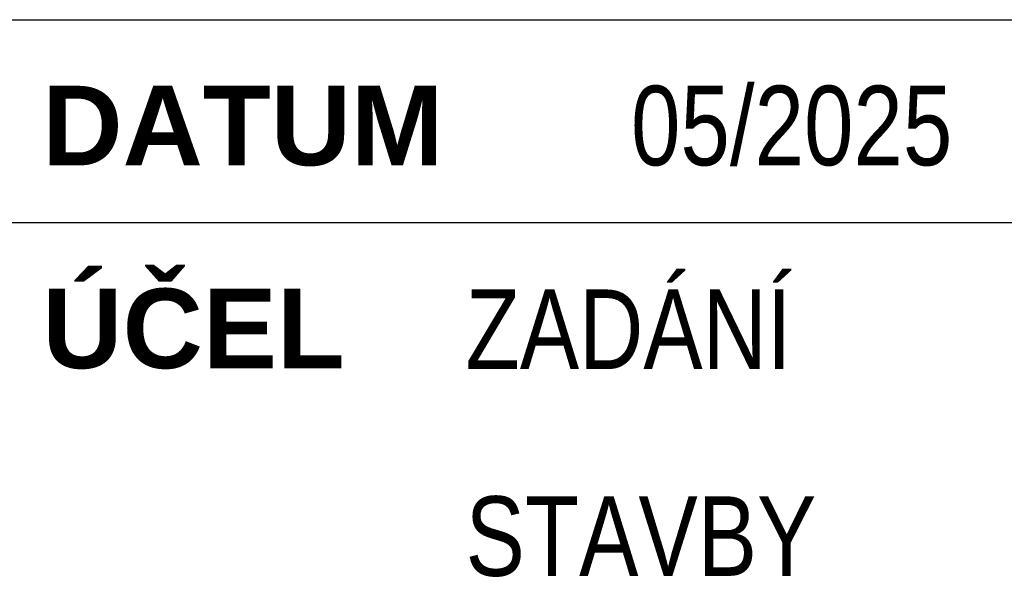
# Paper-space layout 'Layout1' of a CAD drawing. Extents: x -2 to 1033, y -36 to 596.
# Tile 28 of 56: x 779 to 810, y 48 to 65. Entities that reach past the tile are written whole.
import ezdxf

# ---------------------------------------------------------------- set-up
doc = ezdxf.new("R2010")
doc.units = 0
doc.layers.add('RAZITKO_HP', color=222, linetype='CONTINUOUS')
doc.styles.add('RAZITKO_HP_ARIAL_B', font='arialbd.ttf')
doc.styles.add('RAZITKO_HP_ARIAL_N', font='arial.ttf', dxfattribs={"width": 0.8})

psp = doc.layouts.get("Layout1")

# ---------------------------------------------------------------- linework, layer by layer
at = {"layer": 'RAZITKO_HP', "lineweight": 25}
for p, q in [((778, 65.375), (833, 65.375)), ((778, 59), (833, 59))]:
    psp.add_line(p, q, dxfattribs=at)

# ---------------------------------------------------------------- texts
at = {"layer": 'RAZITKO_HP', "style": 'RAZITKO_HP_ARIAL_N', "width": 0.8}
for s, p in [('05/2025', (798.5, 60.8)), ('ZADÁNÍ', (793.3, 54.4)), ('STAVBY', (793.3, 47.9))]:
    psp.add_text(s, height=2.5, dxfattribs=at).set_placement(p)
at = {"layer": 'RAZITKO_HP', "lineweight": 35, "style": 'RAZITKO_HP_ARIAL_B'}
for s, p in [('DATUM', (780, 60.8)), ('ÚČEL', (780, 54.425))]:
    psp.add_text(s, height=2.5, dxfattribs=at).set_placement(p)

doc.saveas('drawing.dxf')
